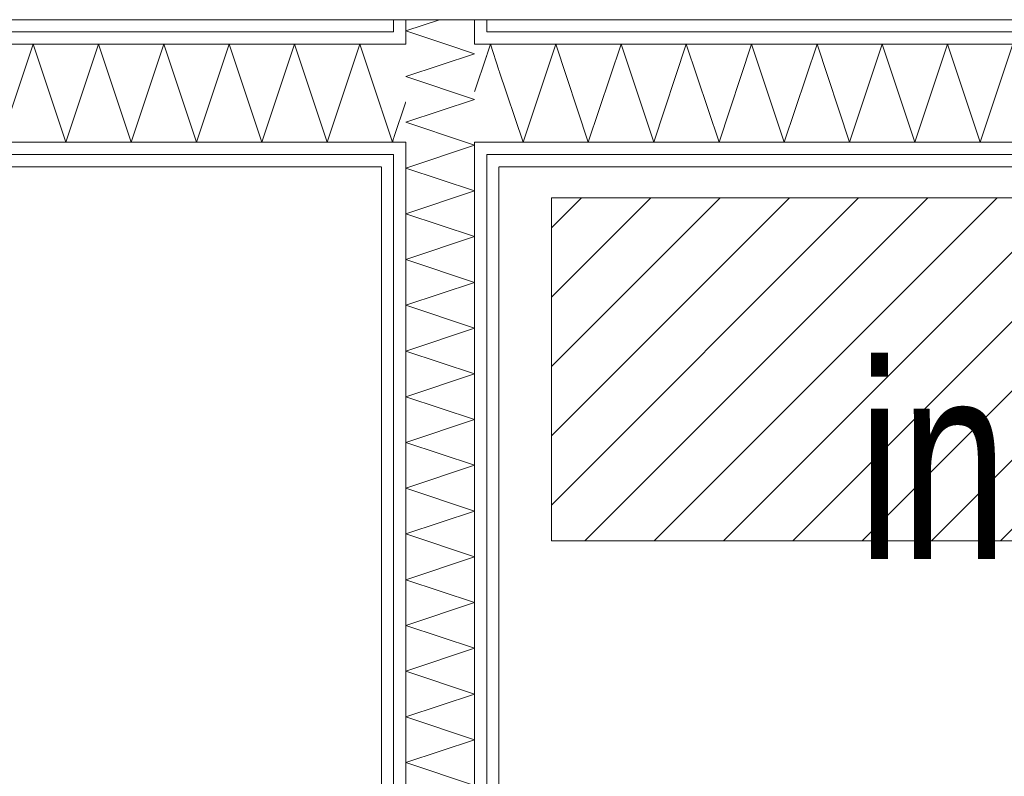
# Model space of a CAD drawing. Extents: x -7314 to 11761, y 144 to 9383.
# Tile 154 of 193: x 6131 to 6231, y 7214 to 7291. Entities that reach past the tile are written whole.
import ezdxf
from ezdxf.xclip import XClip

# ---------------------------------------------------------------- set-up
doc = ezdxf.new("R2010")
doc.units = 0
doc.header["$MEASUREMENT"] = 0
doc.header["$XCLIPFRAME"] = 0
doc.linetypes.add('Wipeout_Contour', pattern=[20000, 0, -20000])
for name, color, linetype in [('FORMA - Arch 01 - 220-A Ściany', 7, 'Continuous'), ('FORMA - Arch 02 - Strefy', 7, 'Continuous'), ('FORMA - Arch 05 - inst elektryczne', 7, 'Continuous')]:
    doc.layers.add(name, color=color, linetype=linetype)
doc.styles.add('STYL_AUTOMATYCZNY_7', font='arial.ttf', dxfattribs={"width": 0.7})
pattern_1 = [(0, (4185.3, -5972.398), (0, 7.5), [0, -7.5])]

# ---------------------------------------------------------------- blocks, each defined once
blk = doc.blocks.new('*X235')
at = {"layer": 'FORMA - Arch 01 - 220-A Ściany', "color": 7, "linetype": 'Continuous', "lineweight": 5, "ltscale": 0.025}
for p, q in [((6167.51, 7282.27), (6168.63, 7278.91)), ((6168.63, 7278.91), (6168.76, 7279.29))]:
    blk.add_line(p, q, dxfattribs=at)
blk = doc.blocks.new('*X236')
at = {"layer": 'FORMA - Arch 01 - 220-A Ściany', "color": 7, "linetype": 'Continuous', "lineweight": 5, "ltscale": 0.025}
blk.add_line((6168.76, 7279.29), (6170.01, 7283.04), dxfattribs=at)
blk = doc.blocks.new('*X237')
at = {"layer": 'FORMA - Arch 01 - 220-A Ściany', "color": 7, "linetype": 'Continuous', "lineweight": 5, "ltscale": 0.025}
for p, q in [((6178.26, 7287.79), (6178.63, 7288.91)), ((6178.63, 7288.91), (6179.51, 7286.27))]:
    blk.add_line(p, q, dxfattribs=at)
blk = doc.blocks.new('*X238')
at = {"layer": 'FORMA - Arch 01 - 220-A Ściany', "color": 7, "linetype": 'Continuous', "lineweight": 5, "ltscale": 0.025}
blk.add_line((6177.01, 7284.04), (6178.26, 7287.79), dxfattribs=at)
blk = doc.blocks.new('*X240')
at = {"layer": 'FORMA - Arch 01 - 220-A Ściany', "color": 7, "linetype": 'Continuous', "lineweight": 5, "ltscale": 0.025}
for p, q in [((6181.97, 7278.91), (6185.3, 7288.91)), ((6185.3, 7288.91), (6188.63, 7278.91)), ((6188.63, 7278.91), (6191.97, 7288.91)), ((6191.97, 7288.91), (6195.3, 7278.91)), ((6195.3, 7278.91), (6198.63, 7288.91)), ((6198.63, 7288.91), (6201.97, 7278.91)), ((6201.97, 7278.91), (6205.3, 7288.91)), ((6205.3, 7288.91), (6208.63, 7278.91)), ((6208.63, 7278.91), (6211.97, 7288.91)), ((6211.97, 7288.91), (6215.3, 7278.91)), ((6215.3, 7278.91), (6218.63, 7288.91)), ((6218.63, 7288.91), (6221.97, 7278.91)), ((6221.97, 7278.91), (6225.3, 7288.91)), ((6225.3, 7288.91), (6228.63, 7278.91)), ((6228.63, 7278.91), (6231.97, 7288.91)), ((6179.51, 7286.27), (6181.97, 7278.91))]:
    blk.add_line(p, q, dxfattribs=at)
blk = doc.blocks.new('*X241')
at = {"layer": 'FORMA - Arch 01 - 220-A Ściany', "color": 7, "linetype": 'Continuous', "lineweight": 5, "ltscale": 0.025}
for p, q in [((6128.63, 7278.91), (6131.97, 7288.91)), ((6131.97, 7288.91), (6135.3, 7278.91)), ((6135.3, 7278.91), (6138.63, 7288.91)), ((6138.63, 7288.91), (6141.97, 7278.91)), ((6141.97, 7278.91), (6145.3, 7288.91)), ((6145.3, 7288.91), (6148.63, 7278.91)), ((6148.63, 7278.91), (6151.97, 7288.91)), ((6151.97, 7288.91), (6155.3, 7278.91)), ((6155.3, 7278.91), (6158.63, 7288.91)), ((6158.63, 7288.91), (6161.97, 7278.91)), ((6161.97, 7278.91), (6165.3, 7288.91)), ((6165.3, 7288.91), (6167.51, 7282.27))]:
    blk.add_line(p, q, dxfattribs=at)
blk = doc.blocks.new('*X277')
at = {"layer": 'FORMA - Arch 01 - 220-A Ściany', "color": 7, "linetype": 'Continuous', "lineweight": 5, "ltscale": 0.025}
for p, q in [((6170.01, 7290.27), (6173.43, 7291.41)), ((6174.09, 7288.91), (6170.01, 7290.27))]:
    blk.add_line(p, q, dxfattribs=at)
blk = doc.blocks.new('*X278')
at = {"layer": 'FORMA - Arch 01 - 220-A Ściany', "color": 7, "linetype": 'Continuous', "lineweight": 5, "ltscale": 0.025}
for p, q in [((6170.01, 7285.6), (6177.01, 7287.94)), ((6177.01, 7287.94), (6174.09, 7288.91)), ((6177.01, 7283.27), (6170.01, 7285.6)), ((6170.01, 7280.94), (6177.01, 7283.27)), ((6176.09, 7278.91), (6170.01, 7280.94))]:
    blk.add_line(p, q, dxfattribs=at)
blk = doc.blocks.new('*X279')
at = {"layer": 'FORMA - Arch 01 - 220-A Ściany', "color": 7, "linetype": 'Continuous', "lineweight": 5, "ltscale": 0.025}
for p, q in [((6177.01, 7278.6), (6176.09, 7278.91)), ((6170.01, 7276.27), (6177.01, 7278.6)), ((6177.01, 7273.94), (6170.01, 7276.27)), ((6170.01, 7271.6), (6177.01, 7273.94)), ((6177.01, 7269.27), (6170.01, 7271.6)), ((6170.01, 7266.94), (6177.01, 7269.27)), ((6177.01, 7264.6), (6170.01, 7266.94)), ((6170.01, 7262.27), (6177.01, 7264.6)), ((6177.01, 7259.94), (6170.01, 7262.27)), ((6170.01, 7257.6), (6177.01, 7259.94)), ((6177.01, 7255.27), (6170.01, 7257.6)), ((6170.01, 7252.94), (6177.01, 7255.27)), ((6177.01, 7250.6), (6170.01, 7252.94)), ((6170.01, 7248.27), (6177.01, 7250.6)), ((6177.01, 7245.94), (6170.01, 7248.27)), ((6170.01, 7243.6), (6177.01, 7245.94)), ((6177.01, 7241.27), (6170.01, 7243.6)), ((6170.01, 7238.94), (6177.01, 7241.27)), ((6177.01, 7236.6), (6170.01, 7238.94)), ((6170.01, 7234.27), (6177.01, 7236.6)), ((6177.01, 7231.94), (6170.01, 7234.27)), ((6170.01, 7229.6), (6177.01, 7231.94)), ((6177.01, 7227.27), (6170.01, 7229.6)), ((6170.01, 7224.94), (6177.01, 7227.27)), ((6177.01, 7222.6), (6170.01, 7224.94)), ((6170.01, 7220.27), (6177.01, 7222.6)), ((6177.01, 7217.94), (6170.01, 7220.27)), ((6170.01, 7215.6), (6177.01, 7217.94)), ((6177.01, 7213.27), (6170.01, 7215.6)), ((6170.01, 7210.94), (6177.01, 7213.27)), ((6177.01, 7208.6), (6170.01, 7210.94)), ((6170.01, 7206.27), (6177.01, 7208.6)), ((6177.01, 7203.94), (6170.01, 7206.27)), ((6170.01, 7201.6), (6177.01, 7203.94)), ((6177.01, 7199.27), (6170.01, 7201.6)), ((6170.01, 7196.94), (6177.01, 7199.27)), ((6177.01, 7194.6), (6170.01, 7196.94)), ((6170.01, 7192.27), (6177.01, 7194.6)), ((6177.01, 7189.94), (6170.01, 7192.27)), ((6170.01, 7187.6), (6177.01, 7189.94)), ((6177.01, 7185.27), (6170.01, 7187.6)), ((6170.01, 7182.94), (6177.01, 7185.27)), ((6177.01, 7180.6), (6170.01, 7182.94)), ((6170.01, 7178.27), (6177.01, 7180.6)), ((6177.01, 7175.94), (6170.01, 7178.27)), ((6170.93, 7173.91), (6177.01, 7175.94))]:
    blk.add_line(p, q, dxfattribs=at)
blk = doc.blocks.new('Rysunek_1_1', base_point=(4185.3, -5972.4))
at = {"color": 254, "linetype": 'Wipeout_Contour', "lineweight": 0, "ltscale": 38195.962228}
blk.add_wipeout([(6168.76, 7288.91), (6168.76, 7290.16), (6167.51, 7290.16), (6167.51, 7288.91)], dxfattribs=at).dxf.layer = 'FORMA - Arch 01 - 220-A Ściany'
at = {"color": 254, "linetype": 'Wipeout_Contour', "lineweight": 0, "ltscale": 38223.75202}
blk.add_wipeout([(6179.51, 7288.91), (6179.51, 7290.16), (6178.26, 7290.16), (6178.26, 7288.91)], dxfattribs=at).dxf.layer = 'FORMA - Arch 01 - 220-A Ściany'
at = {"color": 254, "linetype": 'Wipeout_Contour', "lineweight": 0, "ltscale": 37498.514087}
blk.add_wipeout([(6167.51, 7025.51), (6167.51, 7276.41), (5954.27, 7276.41), (5954.27, 7025.51)], dxfattribs=at).dxf.layer = 'FORMA - Arch 02 - Strefy'
at = {"color": 254, "linetype": 'Wipeout_Contour', "lineweight": 0, "ltscale": 38013.846991}
blk.add_wipeout([(6337.57, 7025.51), (6337.57, 7276.41), (6179.51, 7276.41), (6179.51, 7025.51)], dxfattribs=at).dxf.layer = 'FORMA - Arch 02 - Strefy'
at = {"layer": 'FORMA - Arch 01 - 220-A Ściany', "linetype": 'Continuous', "lineweight": 5}
h = blk.add_hatch(dxfattribs=at)
h.set_pattern_fill('Gips_0001', style=0, pattern_type=2)
h.set_pattern_definition(pattern_1)
h.paths.add_polyline_path([(6168.76, 7288.91), (6168.76, 7290.16), (6167.51, 7290.16), (6167.51, 7288.91)])
h = blk.add_hatch(dxfattribs=at)
h.set_pattern_fill('Gips_0001', style=0, pattern_type=2)
h.set_pattern_definition(pattern_1)
h.paths.add_polyline_path([(6179.51, 7288.91), (6179.51, 7290.16), (6178.26, 7290.16), (6178.26, 7288.91)])
at = {"layer": 'FORMA - Arch 05 - inst elektryczne', "linetype": 'Continuous', "lineweight": 15}
h = blk.add_hatch(dxfattribs=at)
h.set_pattern_fill('cegła_zwykła_gęsta_0001', color=211, style=0, pattern_type=2)
h.set_pattern_definition([(45, (4185.2997, -5972.398), (-3.5355339, 3.5355339), [])])
h.paths.add_polyline_path([(6334.87, 7273.23), (6184.87, 7273.23), (6184.87, 7238.23), (6334.87, 7238.23)])
at = {"layer": 'FORMA - Arch 05 - inst elektryczne', "color": 7, "linetype": 'Continuous', "lineweight": 13, "ltscale": 0.025, "flags": 128}
blk.add_lwpolyline([(6334.87, 7273.23), (6334.87, 7238.23), (6184.87, 7238.23), (6184.87, 7273.23)], close=True, dxfattribs=at)
at = {"layer": 'FORMA - Arch 05 - inst elektryczne', "color": 7, "linetype": 'Continuous', "lineweight": 13, "insert": (6216.18, 7236.09), "char_height": 20, "attachment_point": 7, "style": 'STYL_AUTOMATYCZNY_7'}
blk.add_mtext('\\A1;{\\pql;\\fArial|b0|i0|c238|p0;\\W0.700000;inst.elektr.}', dxfattribs=at)
at = {"color": 254, "linetype": 'Wipeout_Contour', "lineweight": 0, "ltscale": 37908.142843}
blk.add_wipeout([(5940.52, 7290.16), (6167.51, 7290.16), (6167.51, 7291.41), (5940.52, 7291.41)], dxfattribs=at).dxf.layer = 'FORMA - Arch 01 - 220-A Ściany'
at = {"color": 254, "linetype": 'Wipeout_Contour', "lineweight": 0, "ltscale": 38435.073059}
blk.add_wipeout([(6337.57, 7291.41), (6179.51, 7291.41), (6179.51, 7290.16), (6337.57, 7290.16)], dxfattribs=at).dxf.layer = 'FORMA - Arch 01 - 220-A Ściany'
at = {"color": 254, "linetype": 'Wipeout_Contour', "lineweight": 0, "ltscale": 38178.790584}
blk.add_wipeout([(6168.76, 7278.91), (6168.76, 7288.91), (6167.51, 7288.91), (6167.51, 7278.91)], dxfattribs=at).dxf.layer = 'FORMA - Arch 01 - 220-A Ściany'
at = {"color": 254, "linetype": 'Wipeout_Contour', "lineweight": 0, "ltscale": 38206.59287}
blk.add_wipeout([(6179.51, 7278.91), (6179.51, 7288.91), (6178.26, 7288.91), (6178.26, 7278.91)], dxfattribs=at).dxf.layer = 'FORMA - Arch 01 - 220-A Ściany'
at = {"layer": 'FORMA - Arch 01 - 220-A Ściany', "linetype": 'Continuous', "lineweight": 5}
h = blk.add_hatch(dxfattribs=at)
h.set_pattern_fill('Gips_0001', style=0, pattern_type=2)
h.set_pattern_definition(pattern_1)
h.paths.add_polyline_path([(5940.52, 7290.16), (6167.51, 7290.16), (6167.51, 7291.41), (5940.52, 7291.41)])
h = blk.add_hatch(dxfattribs=at)
h.set_pattern_fill('Gips_0001', style=0, pattern_type=2)
h.set_pattern_definition(pattern_1)
h.paths.add_polyline_path([(6337.57, 7291.41), (6179.51, 7291.41), (6179.51, 7290.16), (6337.57, 7290.16)])
at = {"layer": 'FORMA - Arch 01 - 220-A Ściany', "color": 7, "linetype": 'Continuous', "lineweight": 15, "ltscale": 0.025, "flags": 128}
for points in [[(6167.51, 7291.41), (5940.52, 7291.41)], [(6337.57, 7291.41), (6179.51, 7291.41)]]:
    blk.add_lwpolyline(points, dxfattribs=at)
at = {"color": 7, "linetype": 'Continuous', "lineweight": 13, "ltscale": 0.025}
for name in ['*X237', '*X235']:
    blk.add_blockref(name, (0, 0), dxfattribs=at)
at = {"color": 254, "linetype": 'Wipeout_Contour', "lineweight": 0, "ltscale": 38189.435857}
blk.add_wipeout([(6179.51, 7277.66), (6179.51, 7278.91), (6178.26, 7278.91), (6178.26, 7277.66)], dxfattribs=at).dxf.layer = 'FORMA - Arch 01 - 220-A Ściany'
at = {"layer": 'FORMA - Arch 01 - 220-A Ściany', "linetype": 'Continuous', "lineweight": 5}
h = blk.add_hatch(dxfattribs=at)
h.set_pattern_fill('Gips_0001', style=0, pattern_type=2)
h.set_pattern_definition(pattern_1)
h.paths.add_polyline_path([(6179.51, 7277.66), (6179.51, 7278.91), (6178.26, 7278.91), (6178.26, 7277.66)])
at = {"color": 254, "linetype": 'Wipeout_Contour', "lineweight": 0, "ltscale": 37905.875689}
blk.add_wipeout([(5941.77, 7288.91), (6167.51, 7288.91), (6167.51, 7290.16), (5941.77, 7290.16)], dxfattribs=at).dxf.layer = 'FORMA - Arch 01 - 220-A Ściany'
at = {"color": 254, "linetype": 'Wipeout_Contour', "lineweight": 0, "ltscale": 38431.279269}
blk.add_wipeout([(6337.57, 7290.16), (6179.51, 7290.16), (6179.51, 7288.91), (6337.57, 7288.91)], dxfattribs=at).dxf.layer = 'FORMA - Arch 01 - 220-A Ściany'
at = {"color": 254, "linetype": 'Wipeout_Contour', "lineweight": 0, "ltscale": 38161.621076}
blk.add_wipeout([(6168.76, 7277.66), (6168.76, 7278.91), (6167.51, 7278.91), (6167.51, 7277.66)], dxfattribs=at).dxf.layer = 'FORMA - Arch 01 - 220-A Ściany'
at = {"layer": 'FORMA - Arch 01 - 220-A Ściany', "linetype": 'Continuous', "lineweight": 5}
h = blk.add_hatch(dxfattribs=at)
h.set_pattern_fill('Gips_0001', style=0, pattern_type=2)
h.set_pattern_definition(pattern_1)
h.paths.add_polyline_path([(5941.77, 7288.91), (6167.51, 7288.91), (6167.51, 7290.16), (5941.77, 7290.16)])
h = blk.add_hatch(dxfattribs=at)
h.set_pattern_fill('Gips_0001', style=0, pattern_type=2)
h.set_pattern_definition(pattern_1)
h.paths.add_polyline_path([(6337.57, 7290.16), (6179.51, 7290.16), (6179.51, 7288.91), (6337.57, 7288.91)])
h = blk.add_hatch(dxfattribs=at)
h.set_pattern_fill('Gips_0001', style=0, pattern_type=2)
h.set_pattern_definition(pattern_1)
h.paths.add_polyline_path([(6168.76, 7277.66), (6168.76, 7278.91), (6167.51, 7278.91), (6167.51, 7277.66)])
at = {"layer": 'FORMA - Arch 01 - 220-A Ściany', "color": 7, "linetype": 'Continuous', "lineweight": 13, "ltscale": 0.025}
for p, q in [((6167.51, 7290.16), (5941.77, 7290.16)), ((6168.76, 7290.16), (6167.51, 7290.16)), ((6179.51, 7290.16), (6178.26, 7290.16)), ((6337.57, 7290.16), (6179.51, 7290.16))]:
    blk.add_line(p, q, dxfattribs=at)
at = {"color": 254, "linetype": 'Wipeout_Contour', "lineweight": 0, "ltscale": 38203.358599}
blk.add_wipeout([(6178.26, 7278.91), (6178.26, 7288.91), (6177.01, 7288.91), (6177.01, 7278.91)], dxfattribs=at).dxf.layer = 'FORMA - Arch 01 - 220-A Ściany'
at = {"color": 254, "linetype": 'Wipeout_Contour', "lineweight": 0, "ltscale": 38393.356567}
blk.add_wipeout([(6179.51, 7276.41), (6337.57, 7276.41), (6337.57, 7277.66), (6179.51, 7277.66)], dxfattribs=at).dxf.layer = 'FORMA - Arch 01 - 220-A Ściany'
at = {"layer": 'FORMA - Arch 01 - 220-A Ściany', "linetype": 'Continuous', "lineweight": 5}
h = blk.add_hatch(dxfattribs=at)
h.set_pattern_fill('Gips_0001', style=0, pattern_type=2)
h.set_pattern_definition(pattern_1)
h.paths.add_polyline_path([(6179.51, 7276.41), (6337.57, 7276.41), (6337.57, 7277.66), (6179.51, 7277.66)])
at = {"layer": 'FORMA - Arch 01 - 220-A Ściany', "color": 7, "linetype": 'Continuous', "lineweight": 13, "ltscale": 0.025}
for p, q in [((6178.26, 7288.91), (6177.01, 7288.91)), ((6177.01, 7278.91), (6178.26, 7278.91))]:
    blk.add_line(p, q, dxfattribs=at)
at = {"layer": 'FORMA - Arch 01 - 220-A Ściany', "color": 7, "linetype": 'Continuous', "lineweight": 15, "ltscale": 0.025, "flags": 128}
blk.add_lwpolyline([(6179.51, 7276.41), (6337.57, 7276.41)], dxfattribs=at)
at = {"color": 7, "linetype": 'Continuous', "lineweight": 13, "ltscale": 0.025}
blk.add_blockref('*X238', (0, 0), dxfattribs=at)
at = {"color": 254, "linetype": 'Wipeout_Contour', "lineweight": 0, "ltscale": 38199.779278}
blk.add_wipeout([(6168.76, 7290.16), (6168.76, 7291.41), (6167.51, 7291.41), (6167.51, 7290.16)], dxfattribs=at).dxf.layer = 'FORMA - Arch 01 - 220-A Ściany'
at = {"color": 254, "linetype": 'Wipeout_Contour', "lineweight": 0, "ltscale": 38227.566295}
blk.add_wipeout([(6179.51, 7290.16), (6179.51, 7291.41), (6178.26, 7291.41), (6178.26, 7290.16)], dxfattribs=at).dxf.layer = 'FORMA - Arch 01 - 220-A Ściany'
at = {"color": 254, "linetype": 'Wipeout_Contour', "lineweight": 0, "ltscale": 38182.02196}
blk.add_wipeout([(6170.01, 7278.91), (6170.01, 7288.91), (6168.76, 7288.91), (6168.76, 7278.91)], dxfattribs=at).dxf.layer = 'FORMA - Arch 01 - 220-A Ściany'
at = {"color": 254, "linetype": 'Wipeout_Contour', "lineweight": 0, "ltscale": 37883.247855}
blk.add_wipeout([(5954.27, 7276.41), (6167.51, 7276.41), (6167.51, 7277.66), (5954.27, 7277.66)], dxfattribs=at).dxf.layer = 'FORMA - Arch 01 - 220-A Ściany'
at = {"layer": 'FORMA - Arch 01 - 220-A Ściany', "linetype": 'Continuous', "lineweight": 5}
h = blk.add_hatch(dxfattribs=at)
h.set_pattern_fill('Gips_0001', style=0, pattern_type=2)
h.set_pattern_definition(pattern_1)
h.paths.add_polyline_path([(6168.76, 7290.16), (6168.76, 7291.41), (6167.51, 7291.41), (6167.51, 7290.16)])
h = blk.add_hatch(dxfattribs=at)
h.set_pattern_fill('Gips_0001', style=0, pattern_type=2)
h.set_pattern_definition(pattern_1)
h.paths.add_polyline_path([(6179.51, 7290.16), (6179.51, 7291.41), (6178.26, 7291.41), (6178.26, 7290.16)])
h = blk.add_hatch(dxfattribs=at)
h.set_pattern_fill('Gips_0001', style=0, pattern_type=2)
h.set_pattern_definition(pattern_1)
h.paths.add_polyline_path([(5954.27, 7276.41), (6167.51, 7276.41), (6167.51, 7277.66), (5954.27, 7277.66)])
at = {"layer": 'FORMA - Arch 01 - 220-A Ściany', "color": 7, "linetype": 'Continuous', "lineweight": 13, "ltscale": 0.025}
for p, q in [((6170.01, 7288.91), (6168.76, 7288.91)), ((6168.76, 7278.91), (6170.01, 7278.91))]:
    blk.add_line(p, q, dxfattribs=at)
at = {"layer": 'FORMA - Arch 01 - 220-A Ściany', "color": 7, "linetype": 'Continuous', "lineweight": 15, "ltscale": 0.025, "flags": 128}
blk.add_lwpolyline([(5954.27, 7276.41), (6167.51, 7276.41)], dxfattribs=at)
at = {"color": 7, "linetype": 'Continuous', "lineweight": 13, "ltscale": 0.025}
blk.add_blockref('*X236', (0, 0), dxfattribs=at)
at = {"color": 254, "linetype": 'Wipeout_Contour', "lineweight": 0, "ltscale": 38397.147593}
blk.add_wipeout([(6179.51, 7277.66), (6337.57, 7277.66), (6337.57, 7278.91), (6179.51, 7278.91)], dxfattribs=at).dxf.layer = 'FORMA - Arch 01 - 220-A Ściany'
at = {"layer": 'FORMA - Arch 01 - 220-A Ściany', "linetype": 'Continuous', "lineweight": 5}
h = blk.add_hatch(dxfattribs=at)
h.set_pattern_fill('Gips_0001', style=0, pattern_type=2)
h.set_pattern_definition(pattern_1)
h.paths.add_polyline_path([(6179.51, 7277.66), (6337.57, 7277.66), (6337.57, 7278.91), (6179.51, 7278.91)])
at = {"layer": 'FORMA - Arch 01 - 220-A Ściany', "color": 7, "linetype": 'Continuous', "lineweight": 13, "ltscale": 0.025}
for p, q in [((6178.26, 7277.66), (6179.51, 7277.66)), ((6179.51, 7277.66), (6337.57, 7277.66))]:
    blk.add_line(p, q, dxfattribs=at)
at = {"color": 254, "linetype": 'Wipeout_Contour', "lineweight": 0, "ltscale": 38203.008879}
blk.add_wipeout([(6170.01, 7290.16), (6170.01, 7291.41), (6168.76, 7291.41), (6168.76, 7290.16)], dxfattribs=at).dxf.layer = 'FORMA - Arch 01 - 220-A Ściany'
at = {"color": 254, "linetype": 'Wipeout_Contour', "lineweight": 0, "ltscale": 38224.333799}
blk.add_wipeout([(6178.26, 7290.16), (6178.26, 7291.41), (6177.01, 7291.41), (6177.01, 7290.16)], dxfattribs=at).dxf.layer = 'FORMA - Arch 01 - 220-A Ściany'
at = {"color": 254, "linetype": 'Wipeout_Contour', "lineweight": 0, "ltscale": 37885.507062}
blk.add_wipeout([(5953.02, 7277.66), (6167.51, 7277.66), (6167.51, 7278.91), (5953.02, 7278.91)], dxfattribs=at).dxf.layer = 'FORMA - Arch 01 - 220-A Ściany'
at = {"layer": 'FORMA - Arch 01 - 220-A Ściany', "linetype": 'Continuous', "lineweight": 5}
h = blk.add_hatch(dxfattribs=at)
h.set_pattern_fill('Gips_0001', style=0, pattern_type=2)
h.set_pattern_definition(pattern_1)
h.paths.add_polyline_path([(6170.01, 7290.16), (6170.01, 7291.41), (6168.76, 7291.41), (6168.76, 7290.16)])
h = blk.add_hatch(dxfattribs=at)
h.set_pattern_fill('Gips_0001', style=0, pattern_type=2)
h.set_pattern_definition(pattern_1)
h.paths.add_polyline_path([(6178.26, 7290.16), (6178.26, 7291.41), (6177.01, 7291.41), (6177.01, 7290.16)])
h = blk.add_hatch(dxfattribs=at)
h.set_pattern_fill('Gips_0001', style=0, pattern_type=2)
h.set_pattern_definition(pattern_1)
h.paths.add_polyline_path([(5953.02, 7277.66), (6167.51, 7277.66), (6167.51, 7278.91), (5953.02, 7278.91)])
at = {"layer": 'FORMA - Arch 01 - 220-A Ściany', "color": 7, "linetype": 'Continuous', "lineweight": 13, "ltscale": 0.025}
for p, q in [((5953.02, 7277.66), (6167.51, 7277.66)), ((6167.51, 7277.66), (6168.76, 7277.66))]:
    blk.add_line(p, q, dxfattribs=at)
at = {"layer": 'FORMA - Arch 01 - 220-A Ściany', "color": 7, "linetype": 'Continuous', "lineweight": 15, "ltscale": 0.025, "flags": 128}
for points in [[(6167.51, 7291.41), (6168.76, 7291.41)], [(6178.26, 7291.41), (6179.51, 7291.41)]]:
    blk.add_lwpolyline(points, dxfattribs=at)
at = {"color": 254, "linetype": 'Wipeout_Contour', "lineweight": 0, "ltscale": 38414.212359}
blk.add_wipeout([(6337.57, 7288.91), (6179.51, 7288.91), (6179.51, 7278.91), (6337.57, 7278.91)], dxfattribs=at).dxf.layer = 'FORMA - Arch 01 - 220-A Ściany'
at = {"color": 254, "linetype": 'Wipeout_Contour', "lineweight": 0, "ltscale": 38185.62432}
blk.add_wipeout([(6179.51, 7276.41), (6179.51, 7277.66), (6178.26, 7277.66), (6178.26, 7276.41)], dxfattribs=at).dxf.layer = 'FORMA - Arch 01 - 220-A Ściany'
at = {"layer": 'FORMA - Arch 01 - 220-A Ściany', "linetype": 'Continuous', "lineweight": 5}
h = blk.add_hatch(dxfattribs=at)
h.set_pattern_fill('Gips_0001', style=0, pattern_type=2)
h.set_pattern_definition(pattern_1)
h.paths.add_polyline_path([(6179.51, 7276.41), (6179.51, 7277.66), (6178.26, 7277.66), (6178.26, 7276.41)])
at = {"layer": 'FORMA - Arch 01 - 220-A Ściany', "color": 7, "linetype": 'Continuous', "lineweight": 13, "ltscale": 0.025}
for p, q in [((6179.51, 7288.91), (6178.26, 7288.91)), ((6337.57, 7288.91), (6179.51, 7288.91)), ((6178.26, 7278.91), (6179.51, 7278.91)), ((6179.51, 7278.91), (6337.57, 7278.91))]:
    blk.add_line(p, q, dxfattribs=at)
at = {"color": 7, "linetype": 'Continuous', "lineweight": 13, "ltscale": 0.025}
blk.add_blockref('*X240', (0, 0), dxfattribs=at)
at = {"color": 254, "linetype": 'Wipeout_Contour', "lineweight": 0, "ltscale": 37901.220494}
blk.add_wipeout([(5951.77, 7278.91), (6167.51, 7278.91), (6167.51, 7288.91), (5951.77, 7288.91)], dxfattribs=at).dxf.layer = 'FORMA - Arch 01 - 220-A Ściany'
at = {"color": 254, "linetype": 'Wipeout_Contour', "lineweight": 0, "ltscale": 38157.80676}
blk.add_wipeout([(6168.76, 7276.41), (6168.76, 7277.66), (6167.51, 7277.66), (6167.51, 7276.41)], dxfattribs=at).dxf.layer = 'FORMA - Arch 01 - 220-A Ściany'
at = {"layer": 'FORMA - Arch 01 - 220-A Ściany', "linetype": 'Continuous', "lineweight": 5}
h = blk.add_hatch(dxfattribs=at)
h.set_pattern_fill('Gips_0001', style=0, pattern_type=2)
h.set_pattern_definition(pattern_1)
h.paths.add_polyline_path([(6168.76, 7276.41), (6168.76, 7277.66), (6167.51, 7277.66), (6167.51, 7276.41)])
at = {"layer": 'FORMA - Arch 01 - 220-A Ściany', "color": 7, "linetype": 'Continuous', "lineweight": 13, "ltscale": 0.025}
for p, q in [((6167.51, 7288.91), (5951.77, 7288.91)), ((6168.76, 7288.91), (6167.51, 7288.91)), ((5953.02, 7278.91), (6167.51, 7278.91)), ((6167.51, 7278.91), (6168.76, 7278.91))]:
    blk.add_line(p, q, dxfattribs=at)
at = {"color": 7, "linetype": 'Continuous', "lineweight": 13, "ltscale": 0.025}
blk.add_blockref('*X241', (0, 0), dxfattribs=at)
at = {"color": 254, "linetype": 'Wipeout_Contour', "lineweight": 0, "ltscale": 38220.519201}
blk.add_wipeout([(6178.26, 7288.91), (6178.26, 7290.16), (6177.01, 7290.16), (6177.01, 7288.91)], dxfattribs=at).dxf.layer = 'FORMA - Arch 01 - 220-A Ściany'
at = {"color": 254, "linetype": 'Wipeout_Contour', "lineweight": 0, "ltscale": 38186.200133}
blk.add_wipeout([(6178.26, 7277.66), (6178.26, 7278.91), (6177.01, 7278.91), (6177.01, 7277.66)], dxfattribs=at).dxf.layer = 'FORMA - Arch 01 - 220-A Ściany'
at = {"color": 254, "linetype": 'Wipeout_Contour', "lineweight": 0, "ltscale": 37993.72533}
blk.add_wipeout([(6178.26, 7151.33), (6179.51, 7151.33), (6179.51, 7276.41), (6178.26, 7276.41)], dxfattribs=at).dxf.layer = 'FORMA - Arch 01 - 220-A Ściany'
at = {"layer": 'FORMA - Arch 01 - 220-A Ściany', "linetype": 'Continuous', "lineweight": 5}
h = blk.add_hatch(dxfattribs=at)
h.set_pattern_fill('Gips_0001', style=0, pattern_type=2)
h.set_pattern_definition(pattern_1)
h.paths.add_polyline_path([(6178.26, 7288.91), (6178.26, 7290.16), (6177.01, 7290.16), (6177.01, 7288.91)])
h = blk.add_hatch(dxfattribs=at)
h.set_pattern_fill('Gips_0001', style=0, pattern_type=2)
h.set_pattern_definition(pattern_1)
h.paths.add_polyline_path([(6178.26, 7277.66), (6178.26, 7278.91), (6177.01, 7278.91), (6177.01, 7277.66)])
h = blk.add_hatch(dxfattribs=at)
h.set_pattern_fill('Gips_0001', style=0, pattern_type=2)
h.set_pattern_definition(pattern_1)
h.paths.add_polyline_path([(6178.26, 7151.33), (6179.51, 7151.33), (6179.51, 7276.41), (6178.26, 7276.41)])
at = {"layer": 'FORMA - Arch 01 - 220-A Ściany', "color": 7, "linetype": 'Continuous', "lineweight": 13, "ltscale": 0.025}
for p, q in [((6178.26, 7290.16), (6178.26, 7291.41)), ((6179.51, 7290.16), (6178.26, 7290.16))]:
    blk.add_line(p, q, dxfattribs=at)
at = {"layer": 'FORMA - Arch 01 - 220-A Ściany', "color": 7, "linetype": 'Continuous', "lineweight": 15, "ltscale": 0.025, "flags": 128}
blk.add_lwpolyline([(6179.51, 7151.33), (6179.51, 7276.41)], dxfattribs=at)
at = {"color": 254, "linetype": 'Wipeout_Contour', "lineweight": 0, "ltscale": 38199.192151}
blk.add_wipeout([(6170.01, 7288.91), (6170.01, 7290.16), (6168.76, 7290.16), (6168.76, 7288.91)], dxfattribs=at).dxf.layer = 'FORMA - Arch 01 - 220-A Ściany'
at = {"color": 254, "linetype": 'Wipeout_Contour', "lineweight": 0, "ltscale": 38164.853905}
blk.add_wipeout([(6170.01, 7277.66), (6170.01, 7278.91), (6168.76, 7278.91), (6168.76, 7277.66)], dxfattribs=at).dxf.layer = 'FORMA - Arch 01 - 220-A Ściany'
at = {"color": 254, "linetype": 'Wipeout_Contour', "lineweight": 0, "ltscale": 38003.774732}
blk.add_wipeout([(6168.76, 7176.41), (6168.76, 7276.41), (6167.51, 7276.41), (6167.51, 7176.41)], dxfattribs=at).dxf.layer = 'FORMA - Arch 01 - 220-A Ściany'
at = {"layer": 'FORMA - Arch 01 - 220-A Ściany', "linetype": 'Continuous', "lineweight": 5}
h = blk.add_hatch(dxfattribs=at)
h.set_pattern_fill('Gips_0001', style=0, pattern_type=2)
h.set_pattern_definition(pattern_1)
h.paths.add_polyline_path([(6170.01, 7288.91), (6170.01, 7290.16), (6168.76, 7290.16), (6168.76, 7288.91)])
h = blk.add_hatch(dxfattribs=at)
h.set_pattern_fill('Gips_0001', style=0, pattern_type=2)
h.set_pattern_definition(pattern_1)
h.paths.add_polyline_path([(6170.01, 7277.66), (6170.01, 7278.91), (6168.76, 7278.91), (6168.76, 7277.66)])
h = blk.add_hatch(dxfattribs=at)
h.set_pattern_fill('Gips_0001', style=0, pattern_type=2)
h.set_pattern_definition(pattern_1)
h.paths.add_polyline_path([(6168.76, 7176.41), (6168.76, 7276.41), (6167.51, 7276.41), (6167.51, 7176.41)])
at = {"layer": 'FORMA - Arch 01 - 220-A Ściany', "color": 7, "linetype": 'Continuous', "lineweight": 13, "ltscale": 0.025}
for p, q in [((6168.76, 7291.41), (6168.76, 7290.16)), ((6168.76, 7290.16), (6167.51, 7290.16))]:
    blk.add_line(p, q, dxfattribs=at)
at = {"layer": 'FORMA - Arch 01 - 220-A Ściany', "color": 7, "linetype": 'Continuous', "lineweight": 15, "ltscale": 0.025, "flags": 128}
blk.add_lwpolyline([(6167.51, 7276.41), (6167.51, 7176.41)], dxfattribs=at)
at = {"color": 254, "linetype": 'Wipeout_Contour', "lineweight": 0, "ltscale": 37992.378652}
blk.add_wipeout([(6178.26, 7277.66), (6177.01, 7277.66), (6177.01, 7151.33), (6178.26, 7151.33)], dxfattribs=at).dxf.layer = 'FORMA - Arch 01 - 220-A Ściany'
at = {"layer": 'FORMA - Arch 01 - 220-A Ściany', "linetype": 'Continuous', "lineweight": 5}
h = blk.add_hatch(dxfattribs=at)
h.set_pattern_fill('Gips_0001', style=0, pattern_type=2)
h.set_pattern_definition(pattern_1)
h.paths.add_polyline_path([(6178.26, 7277.66), (6177.01, 7277.66), (6177.01, 7151.33), (6178.26, 7151.33)])
at = {"layer": 'FORMA - Arch 01 - 220-A Ściany', "color": 7, "linetype": 'Continuous', "lineweight": 13, "ltscale": 0.025}
for p, q in [((6178.26, 7277.66), (6179.51, 7277.66)), ((6178.26, 7151.33), (6178.26, 7277.66))]:
    blk.add_line(p, q, dxfattribs=at)
at = {"color": 254, "linetype": 'Wipeout_Contour', "lineweight": 0, "ltscale": 38211.762586}
blk.add_wipeout([(6177.01, 7288.91), (6177.01, 7291.41), (6170.01, 7291.41), (6170.01, 7288.91)], dxfattribs=at).dxf.layer = 'FORMA - Arch 01 - 220-A Ściany'
at = {"color": 254, "linetype": 'Wipeout_Contour', "lineweight": 0, "ltscale": 38007.032141}
blk.add_wipeout([(6170.01, 7175.16), (6170.01, 7277.66), (6168.76, 7277.66), (6168.76, 7175.16)], dxfattribs=at).dxf.layer = 'FORMA - Arch 01 - 220-A Ściany'
at = {"layer": 'FORMA - Arch 01 - 220-A Ściany', "linetype": 'Continuous', "lineweight": 5}
h = blk.add_hatch(dxfattribs=at)
h.set_pattern_fill('Gips_0001', style=0, pattern_type=2)
h.set_pattern_definition(pattern_1)
h.paths.add_polyline_path([(6170.01, 7175.16), (6170.01, 7277.66), (6168.76, 7277.66), (6168.76, 7175.16)])
at = {"layer": 'FORMA - Arch 01 - 220-A Ściany', "color": 7, "linetype": 'Continuous', "lineweight": 13, "ltscale": 0.025}
for p, q in [((6167.51, 7277.66), (6168.76, 7277.66)), ((6168.76, 7277.66), (6168.76, 7175.16))]:
    blk.add_line(p, q, dxfattribs=at)
at = {"layer": 'FORMA - Arch 01 - 220-A Ściany', "color": 7, "linetype": 'Continuous', "lineweight": 15, "ltscale": 0.025, "flags": 128}
for points in [[(6168.76, 7291.41), (6170.01, 7291.41)], [(6170.01, 7291.41), (6177.01, 7291.41)], [(6177.01, 7291.41), (6178.26, 7291.41)]]:
    blk.add_lwpolyline(points, dxfattribs=at)
at = {"color": 7, "linetype": 'Continuous', "lineweight": 13, "ltscale": 0.025}
blk.add_blockref('*X277', (0, 0), dxfattribs=at)
at = {"color": 254, "linetype": 'Wipeout_Contour', "lineweight": 0, "ltscale": 38192.689354}
blk.add_wipeout([(6177.01, 7278.91), (6177.01, 7288.91), (6170.01, 7288.91), (6170.01, 7278.91)], dxfattribs=at).dxf.layer = 'FORMA - Arch 01 - 220-A Ściany'
at = {"layer": 'FORMA - Arch 01 - 220-A Ściany', "color": 7, "linetype": 'Continuous', "lineweight": 13, "ltscale": 0.025}
for p, q in [((6170.01, 7291.41), (6170.01, 7288.91)), ((6177.01, 7288.91), (6177.01, 7291.41)), ((6170.01, 7288.91), (6168.76, 7288.91)), ((6178.26, 7288.91), (6177.01, 7288.91))]:
    blk.add_line(p, q, dxfattribs=at)
at = {"color": 7, "linetype": 'Continuous', "lineweight": 13, "ltscale": 0.025}
blk.add_blockref('*X278', (0, 0), dxfattribs=at)
at = {"color": 254, "linetype": 'Wipeout_Contour', "lineweight": 0, "ltscale": 38017.760187}
blk.add_wipeout([(6177.01, 7173.91), (6177.01, 7278.91), (6170.01, 7278.91), (6170.01, 7173.91)], dxfattribs=at).dxf.layer = 'FORMA - Arch 01 - 220-A Ściany'
at = {"layer": 'FORMA - Arch 01 - 220-A Ściany', "color": 7, "linetype": 'Continuous', "lineweight": 13, "ltscale": 0.025}
for p, q in [((6168.76, 7278.91), (6170.01, 7278.91)), ((6170.01, 7278.91), (6170.01, 7173.91)), ((6177.01, 7278.91), (6178.26, 7278.91)), ((6177.01, 7173.91), (6177.01, 7278.91))]:
    blk.add_line(p, q, dxfattribs=at)
at = {"color": 7, "linetype": 'Continuous', "lineweight": 13, "ltscale": 0.025}
blk.add_blockref('*X279', (0, 0), dxfattribs=at)

msp = doc.modelspace()

# ---------------------------------------------------------------- block references
at = {"lineweight": 20}
ref = msp.add_blockref('Rysunek_1_1', (4185.29965, -5972.39804), dxfattribs=at)
XClip(ref).set_block_clipping_path([(254.0251470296, 246.5573808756), (9689.7973583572, 9358.9497337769)])

doc.saveas('drawing.dxf')
